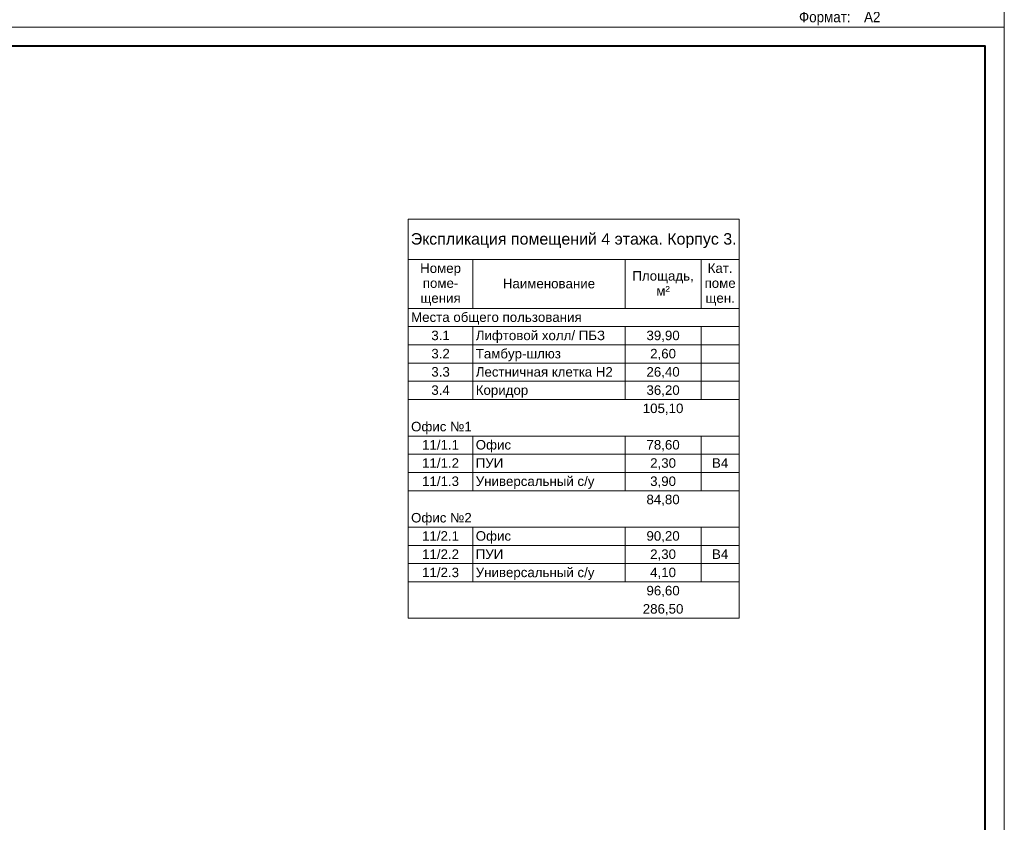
# Model space of a CAD drawing. Header units: millimetres. Extents: x -195178 to 1761886, y 140622 to 301105.
# Tile 21 of 131: x 86846 to 112731, y 203401 to 224498. Entities that reach past the tile are written whole.
import ezdxf

# ---------------------------------------------------------------- set-up
doc = ezdxf.new("R2010")
doc.units = ezdxf.units.MM
for name, color, linetype, lineweight in [('A-010-M_LINE-T', 7, 'Continuous', 18), ('Z-000-P_SCHED', 7, 'Continuous', 20), ('Рамка', 7, 'Continuous', 18)]:
    doc.layers.add(name, color=color, linetype=linetype, lineweight=lineweight)
doc.layers.add('формат', color=250, linetype='Continuous')
doc.styles.add('Arial', font='arial.ttf', dxfattribs={"width": 0.9, "height": 699.9999999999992})
doc.styles.add('Arial_4', font='arial.ttf', dxfattribs={"height": 3})
doc.styles.add('Arial_5', font='arial.ttf', dxfattribs={"height": 2.5})

# ---------------------------------------------------------------- blocks, each defined once
blk = doc.blocks.new('*U29')
at = {"color": 0, "lineweight": 0}
blk.add_lwpolyline([(-594, 4.393872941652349e-15), (6.661338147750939e-14, 6.661338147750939e-14), (3.331937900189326e-14, 420.0000000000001), (-594.0000000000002, 420.0000000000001)], close=True, dxfattribs=at)
at = {"lineweight": 40}
blk.add_lwpolyline([(-574, 5.000000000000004), (-4.999999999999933, 5.000000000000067), (-4.999999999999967, 415.0000000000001), (-574.0000000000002, 415.0000000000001)], close=True, dxfattribs=at)
at = {"style": 'Arial', "width": 0.9}
blk.add_text('Формат:', height=2.8, dxfattribs=at).set_placement((-53.97311837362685, 1.250000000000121))
at = {"style": 'Arial', "width": 0.9, "flags": 8}
blk.add_attdef('FORMAT', (-36.87188609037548, 1.257088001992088), '', height=2.8, dxfattribs=at)

msp = doc.modelspace()

# ---------------------------------------------------------------- linework, layer by layer
at = {"layer": 'A-010-M_LINE-T'}
for p, q in [((97060.45486399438, 219254.7875386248), (97060.45486399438, 218196.4542052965)), ((105760.4548639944, 219254.7875386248), (97060.45486399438, 219254.7875386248)), ((105760.4548639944, 218196.4542052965), (105760.4548639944, 219254.7875386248)), ((97060.45486399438, 218196.4542052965), (97060.45486399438, 208762.8604979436)), ((97060.45486399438, 218196.4542052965), (105760.4548639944, 218196.4542052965)), ((98760.45486399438, 218196.4542052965), (98760.45486399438, 216908.9151491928)), ((102760.4548639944, 218196.4542052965), (102760.4548639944, 216908.9151491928)), ((104760.4548639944, 218196.4542052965), (104760.4548639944, 216908.9151491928)), ((105760.4548639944, 218196.4542052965), (105760.4548639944, 208762.8604979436)), ((98760.45486399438, 216908.9151491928), (97060.45486399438, 216908.9151491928)), ((102760.4548639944, 216908.9151491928), (98760.45486399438, 216908.9151491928)), ((104760.4548639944, 216908.9151491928), (102760.4548639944, 216908.9151491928)), ((105760.4548639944, 216908.9151491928), (104760.4548639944, 216908.9151491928)), ((98760.45486399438, 216429.7354638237), (97060.45486399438, 216429.7354638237)), ((102760.4548639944, 216429.7354638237), (98760.45486399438, 216429.7354638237)), ((98760.45486399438, 216429.7354638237), (98760.45486399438, 215950.5557784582)), ((104760.4548639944, 216429.7354638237), (102760.4548639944, 216429.7354638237)), ((102760.4548639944, 216429.7354638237), (102760.4548639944, 215950.5557784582)), ((105760.4548639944, 216429.7354638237), (104760.4548639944, 216429.7354638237)), ((104760.4548639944, 216429.7354638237), (104760.4548639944, 215950.5557784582)), ((98760.45486399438, 215950.5557784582), (97060.45486399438, 215950.5557784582)), ((102760.4548639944, 215950.5557784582), (98760.45486399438, 215950.5557784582)), ((98760.45486399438, 215950.5557784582), (98760.45486399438, 215471.3760930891)), ((104760.4548639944, 215950.5557784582), (102760.4548639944, 215950.5557784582)), ((102760.4548639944, 215950.5557784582), (102760.4548639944, 215471.3760930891)), ((105760.4548639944, 215950.5557784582), (104760.4548639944, 215950.5557784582)), ((104760.4548639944, 215950.5557784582), (104760.4548639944, 215471.3760930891)), ((98760.45486399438, 215471.3760930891), (97060.45486399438, 215471.3760930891)), ((102760.4548639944, 215471.3760930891), (98760.45486399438, 215471.3760930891)), ((98760.45486399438, 215471.3760930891), (98760.45486399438, 214992.1964077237)), ((104760.4548639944, 215471.3760930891), (102760.4548639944, 215471.3760930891)), ((102760.4548639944, 215471.3760930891), (102760.4548639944, 214992.1964077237)), ((105760.4548639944, 215471.3760930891), (104760.4548639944, 215471.3760930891)), ((104760.4548639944, 215471.3760930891), (104760.4548639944, 214992.1964077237)), ((98760.45486399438, 214992.1964077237), (97060.45486399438, 214992.1964077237)), ((102760.4548639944, 214992.1964077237), (98760.45486399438, 214992.1964077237)), ((98760.45486399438, 214992.1964077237), (98760.45486399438, 214513.0167223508)), ((104760.4548639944, 214992.1964077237), (102760.4548639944, 214992.1964077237)), ((102760.4548639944, 214992.1964077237), (102760.4548639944, 214513.0167223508)), ((105760.4548639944, 214992.1964077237), (104760.4548639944, 214992.1964077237)), ((104760.4548639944, 214992.1964077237), (104760.4548639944, 214513.0167223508)), ((98760.45486399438, 214513.0167223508), (97060.45486399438, 214513.0167223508)), ((102760.4548639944, 214513.0167223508), (98760.45486399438, 214513.0167223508)), ((104760.4548639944, 214513.0167223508), (102760.4548639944, 214513.0167223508)), ((105760.4548639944, 214513.0167223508), (104760.4548639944, 214513.0167223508)), ((98760.45486399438, 213554.6573516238), (97060.45486399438, 213554.6573516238)), ((102760.4548639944, 213554.6573516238), (98760.45486399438, 213554.6573516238)), ((98760.45486399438, 213554.6573516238), (98760.45486399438, 213075.4776662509)), ((104760.4548639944, 213554.6573516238), (102760.4548639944, 213554.6573516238)), ((102760.4548639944, 213554.6573516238), (102760.4548639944, 213075.4776662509)), ((105760.4548639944, 213554.6573516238), (104760.4548639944, 213554.6573516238)), ((104760.4548639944, 213554.6573516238), (104760.4548639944, 213075.4776662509)), ((98760.45486399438, 213075.4776662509), (97060.45486399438, 213075.4776662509)), ((102760.4548639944, 213075.4776662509), (98760.45486399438, 213075.4776662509)), ((98760.45486399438, 213075.4776662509), (98760.45486399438, 212596.2979808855)), ((104760.4548639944, 213075.4776662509), (102760.4548639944, 213075.4776662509)), ((102760.4548639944, 213075.4776662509), (102760.4548639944, 212596.2979808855)), ((105760.4548639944, 213075.4776662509), (104760.4548639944, 213075.4776662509)), ((104760.4548639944, 213075.4776662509), (104760.4548639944, 212596.2979808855)), ((98760.45486399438, 212596.2979808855), (97060.45486399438, 212596.2979808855)), ((102760.4548639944, 212596.2979808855), (98760.45486399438, 212596.2979808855)), ((98760.45486399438, 212596.2979808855), (98760.45486399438, 212117.1182955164)), ((104760.4548639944, 212596.2979808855), (102760.4548639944, 212596.2979808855)), ((102760.4548639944, 212596.2979808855), (102760.4548639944, 212117.1182955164)), ((105760.4548639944, 212596.2979808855), (104760.4548639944, 212596.2979808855)), ((104760.4548639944, 212596.2979808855), (104760.4548639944, 212117.1182955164)), ((98760.45486399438, 212117.1182955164), (97060.45486399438, 212117.1182955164)), ((102760.4548639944, 212117.1182955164), (98760.45486399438, 212117.1182955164)), ((104760.4548639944, 212117.1182955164), (102760.4548639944, 212117.1182955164)), ((105760.4548639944, 212117.1182955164), (104760.4548639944, 212117.1182955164)), ((98760.45486399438, 211158.7589247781), (97060.45486399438, 211158.7589247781)), ((102760.4548639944, 211158.7589247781), (98760.45486399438, 211158.7589247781)), ((98760.45486399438, 211158.7589247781), (98760.45486399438, 210679.5792394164)), ((104760.4548639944, 211158.7589247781), (102760.4548639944, 211158.7589247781)), ((102760.4548639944, 211158.7589247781), (102760.4548639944, 210679.5792394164)), ((105760.4548639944, 211158.7589247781), (104760.4548639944, 211158.7589247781)), ((104760.4548639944, 211158.7589247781), (104760.4548639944, 210679.5792394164)), ((98760.45486399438, 210679.5792394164), (97060.45486399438, 210679.5792394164)), ((102760.4548639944, 210679.5792394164), (98760.45486399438, 210679.5792394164)), ((98760.45486399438, 210679.5792394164), (98760.45486399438, 210200.3995540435)), ((104760.4548639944, 210679.5792394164), (102760.4548639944, 210679.5792394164)), ((102760.4548639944, 210679.5792394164), (102760.4548639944, 210200.3995540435)), ((105760.4548639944, 210679.5792394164), (104760.4548639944, 210679.5792394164)), ((104760.4548639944, 210679.5792394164), (104760.4548639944, 210200.3995540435)), ((98760.45486399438, 210200.3995540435), (97060.45486399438, 210200.3995540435)), ((102760.4548639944, 210200.3995540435), (98760.45486399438, 210200.3995540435)), ((98760.45486399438, 210200.3995540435), (98760.45486399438, 209721.2198686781)), ((104760.4548639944, 210200.3995540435), (102760.4548639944, 210200.3995540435)), ((102760.4548639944, 210200.3995540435), (102760.4548639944, 209721.2198686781)), ((105760.4548639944, 210200.3995540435), (104760.4548639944, 210200.3995540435)), ((104760.4548639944, 210200.3995540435), (104760.4548639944, 209721.2198686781)), ((98760.45486399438, 209721.2198686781), (97060.45486399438, 209721.2198686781)), ((102760.4548639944, 209721.2198686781), (98760.45486399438, 209721.2198686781)), ((104760.4548639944, 209721.2198686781), (102760.4548639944, 209721.2198686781)), ((105760.4548639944, 209721.2198686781), (104760.4548639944, 209721.2198686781)), ((105760.4548639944, 208762.8604979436), (97060.45486399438, 208762.8604979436))]:
    msp.add_line(p, q, dxfattribs=at)
at = {"layer": 'Рамка'}
msp.add_lwpolyline([(55331.44239706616, 182804.784122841), (112231.4423970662, 182804.784122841), (112231.4423970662, 223804.784122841), (55331.44239706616, 223804.784122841)], close=True, dxfattribs=at)

# ---------------------------------------------------------------- block references
at = {"layer": 'формат', "xscale": 100, "yscale": 100, "zscale": 100}
msp.add_blockref('*U29', (112731.4423970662, 224304.784122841), dxfattribs=at).add_auto_attribs({'FORMAT': 'А2'})
msp.add_blockref('*U29', (112731.4423970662, 182304.784122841), dxfattribs=at)

# ---------------------------------------------------------------- texts
at = {"layer": 'Z-000-P_SCHED'}
for s, insert, char_height, width, attachment_point, line_spacing_factor, style in [('Экспликация помещений 4 этажа. Корпус 3.', (101410.4548639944, 218886.70863058), 299.9999999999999, 10224.67958630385, 2, 0.9417779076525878, 'Arial_4'), ('Номер\\Pпоме-\\Pщения', (97910.45486399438, 218091.1041614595), 250, 1285.516317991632, 2, 0.9417779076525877, 'Arial_5'), ('Кат.\\Pпоме\\Pщен.', (105260.4548639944, 218091.1041614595), 250, 979.4410041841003, 2, 0.9417779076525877, 'Arial_5'), ('Площадь,\\Pм\\fArial|b0|i0|c238|p34|;²', (103760.4548639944, 217889.0143187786), 250, 1925.213723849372, 2, 0.9417779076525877, 'Arial_5'), ('Наименование', (100760.4548639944, 217686.9244760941), 250, 2895.472468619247, 2, 0.9417779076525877, 'Arial_5'), ('Места общего пользования', (97135.45486399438, 216803.5651053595), 250, 5356.317991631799, 1, 0.9417779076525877, 'Arial_5'), ('3.1', (97910.45486399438, 216324.3854199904), 250, 581.5430962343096, 2, 0.9417779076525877, 'Arial_5'), ('Лифтовой холл/ ПБЗ', (98835.45486399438, 216324.3854199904), 250, 4052.437154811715, 1, 0.9417779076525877, 'Arial_5'), ('39,90', (103760.4548639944, 216324.3854199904), 250, 1046.777573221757, 2, 0.9417779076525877, 'Arial_5'), ('3.2', (97910.45486399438, 215845.205734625), 250, 581.5430962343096, 2, 0.9417779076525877, 'Arial_5'), ('Тамбур-шлюз', (98835.45486399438, 215845.205734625), 250, 2659.794476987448, 1, 0.9417779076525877, 'Arial_5'), ('2,60', (103760.4548639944, 215845.205734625), 250, 814.1603347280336, 2, 0.9417779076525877, 'Arial_5'), ('3.3', (97910.45486399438, 215366.0260492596), 250, 581.5430962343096, 2, 0.9417779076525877, 'Arial_5'), ('Лестничная клетка Н2', (98835.45486399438, 215366.0260492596), 250, 4300.358158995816, 1, 0.9417779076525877, 'Arial_5'), ('26,40', (103760.4548639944, 215366.0260492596), 250, 1046.777573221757, 2, 0.9417779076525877, 'Arial_5'), ('3.4', (97910.45486399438, 214886.8463638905), 250, 581.5430962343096, 2, 0.9417779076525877, 'Arial_5'), ('Коридор', (98835.45486399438, 214886.8463638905), 250, 1646.685188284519, 1, 0.9417779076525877, 'Arial_5'), ('36,20', (103760.4548639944, 214886.8463638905), 250, 1046.777573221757, 2, 0.9417779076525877, 'Arial_5'), ('105,10', (103760.4548639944, 214407.666678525), 250, 1279.394811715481, 2, 0.9417779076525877, 'Arial_5'), ('Офис №1', (97135.45486399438, 213928.4869931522), 250, 1903.788451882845, 1, 0.9417779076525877, 'Arial_5'), ('11/1.1', (97910.45486399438, 213449.3073077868), 250, 1163.086192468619, 2, 0.9417779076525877, 'Arial_5'), ('Офис', (98835.45486399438, 213449.3073077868), 250, 1107.992635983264, 1, 0.9417779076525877, 'Arial_5'), ('78,60', (103760.4548639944, 213449.3073077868), 250, 1046.777573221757, 2, 0.9417779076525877, 'Arial_5'), ('11/1.2', (97910.45486399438, 212970.1276224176), 250, 1163.086192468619, 2, 0.9417779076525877, 'Arial_5'), ('ПУИ', (98835.45486399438, 212970.1276224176), 250, 863.1323849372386, 1, 0.9417779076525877, 'Arial_5'), ('2,30', (103760.4548639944, 212970.1276224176), 250, 814.1603347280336, 2, 0.9417779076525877, 'Arial_5'), ('B4', (105260.4548639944, 212970.1276224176), 250, 511.1457740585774, 2, 0.9417779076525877, 'Arial_5'), ('11/1.3', (97910.45486399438, 212490.9479370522), 250, 1163.086192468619, 2, 0.9417779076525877, 'Arial_5'), ('Универсальный с/у', (98835.45486399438, 212490.9479370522), 250, 3712.693556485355, 1, 0.9417779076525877, 'Arial_5'), ('3,90', (103760.4548639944, 212490.9479370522), 250, 814.1603347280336, 2, 0.9417779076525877, 'Arial_5'), ('84,80', (103760.4548639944, 212011.7682516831), 250, 1046.777573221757, 2, 0.9417779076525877, 'Arial_5'), ('Офис №2', (97135.45486399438, 211532.5885663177), 250, 1903.788451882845, 1, 0.9417779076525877, 'Arial_5'), ('11/2.1', (97910.45486399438, 211053.4088809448), 250, 1163.086192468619, 2, 0.9417779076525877, 'Arial_5'), ('Офис', (98835.45486399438, 211053.4088809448), 250, 1107.992635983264, 1, 0.9417779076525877, 'Arial_5'), ('90,20', (103760.4548639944, 211053.4088809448), 250, 1046.777573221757, 2, 0.9417779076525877, 'Arial_5'), ('11/2.2', (97910.45486399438, 210574.2291955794), 250, 1163.086192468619, 2, 0.9417779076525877, 'Arial_5'), ('ПУИ', (98835.45486399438, 210574.2291955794), 250, 863.1323849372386, 1, 0.9417779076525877, 'Arial_5'), ('2,30', (103760.4548639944, 210574.2291955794), 250, 814.1603347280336, 2, 0.9417779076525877, 'Arial_5'), ('B4', (105260.4548639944, 210574.2291955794), 250, 511.1457740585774, 2, 0.9417779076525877, 'Arial_5'), ('11/2.3', (97910.45486399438, 210095.049510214), 250, 1163.086192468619, 2, 0.9417779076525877, 'Arial_5'), ('Универсальный с/у', (98835.45486399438, 210095.049510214), 250, 3712.693556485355, 1, 0.9417779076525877, 'Arial_5'), ('4,10', (103760.4548639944, 210095.049510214), 250, 814.1603347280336, 2, 0.9417779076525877, 'Arial_5'), ('96,60', (103760.4548639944, 209615.8698248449), 250, 1046.777573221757, 2, 0.9417779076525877, 'Arial_5'), ('286,50', (103760.4548639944, 209136.6901394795), 250, 1279.394811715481, 2, 0.9417779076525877, 'Arial_5')]:
    msp.add_mtext(s, dxfattribs=dict(at, insert=insert, char_height=char_height, width=width, attachment_point=attachment_point, line_spacing_factor=line_spacing_factor, style=style))

doc.saveas('drawing.dxf')
